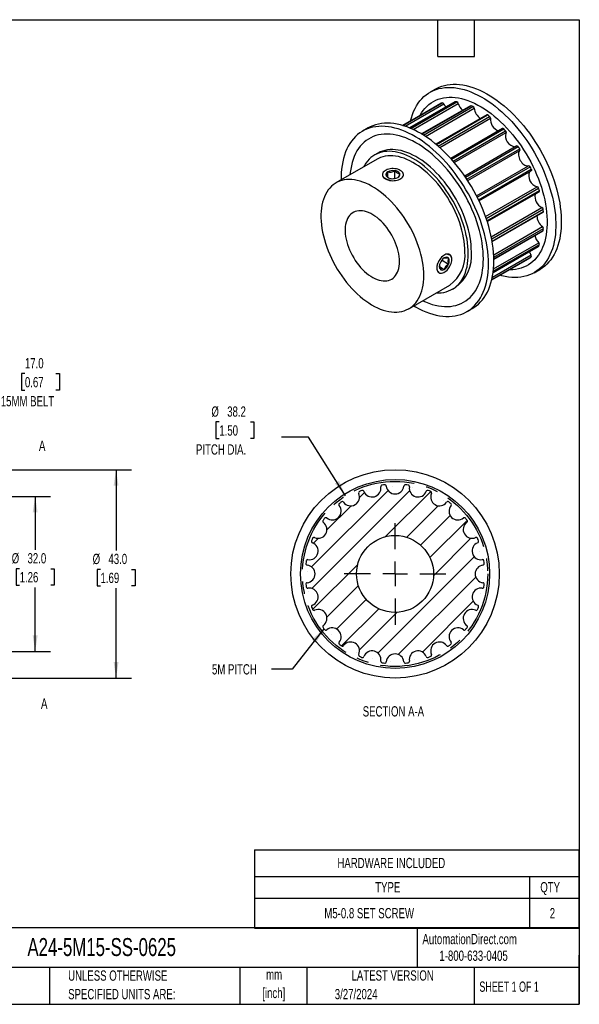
# Model space of a CAD drawing. Header units: millimetres. Extents: x 6 to 273, y 6 to 210.
# Tile 2 of 2: x 158 to 273, y 6 to 210. Entities that reach past the tile are written whole.
import ezdxf

# ---------------------------------------------------------------- set-up
doc = ezdxf.new("R2010")
doc.units = ezdxf.units.MM
doc.linetypes.add('CENTERX2', pattern=[20.32, 12.7, -2.54, 2.54, -2.54])
doc.layers.add('CENTER', color=40, linetype='CENTERX2')
doc.layers.add('HATCH', color=6, linetype='Continuous')
doc.layers.add('DIMENSIONS', color=140, linetype='Continuous', lineweight=25)
doc.layers.add('TEXT', color=140, linetype='Continuous', lineweight=25)
doc.styles.add('SLDTEXTSTYLE0', font='TXT', dxfattribs={"width": 0.7})
doc.styles.add('SLDTEXTSTYLE1', font='TXT', dxfattribs={"width": 0.65})
doc.dimstyles.new('SLDDIMSTYLE0', dxfattribs={"dimtxt": 2.158008, "dimasz": 3.302, "dimexe": 0, "dimexo": 0.0625, "dimgap": 0.539502, "dimtad": 0, "dimtih": 1, "dimtoh": 1, "dimrnd": 1e-09, "dimzin": 12, "dimdsep": 46, "dimtxsty": 'SLDTEXTSTYLE0', "dimsah": 1, "dimcen": 0, "dimadec": 0, "dimazin": 3, "dimtfac": 1, "dimtofl": 0, "dimtmove": 0, "dimatfit": 3, "dimfxl": 0, "dimfrac": 2, "dimtolj": 1, "dimtzin": 12, "dimarcsym": 0})
doc.dimstyles.new('SLDDIMSTYLE1', dxfattribs={"dimtxt": 2.158008, "dimasz": 3.302, "dimexe": 0, "dimexo": 0.0625, "dimgap": 0.539502, "dimtad": 0, "dimtih": 1, "dimtoh": 1, "dimrnd": 1e-09, "dimzin": 4, "dimdsep": 46, "dimtxsty": 'SLDTEXTSTYLE0', "dimsah": 1, "dimcen": 0.09, "dimadec": 0, "dimazin": 1, "dimtfac": 1, "dimtofl": 0, "dimtmove": 0, "dimatfit": 3, "dimfxl": 0, "dimfrac": 2, "dimtolj": 1, "dimtzin": 12, "dimarcsym": 0})
doc.dimstyles.new('SLDDIMSTYLE5', dxfattribs={"dimtxt": 0.18, "dimasz": 3.302, "dimexe": 0, "dimexo": 0.0625, "dimgap": 0, "dimtad": 0, "dimtih": 1, "dimtoh": 1, "dimdec": 0, "dimrnd": 1e-09, "dimzin": 0, "dimdsep": 46, "dimtxsty": 'Standard', "dimsah": 1, "dimcen": 0.09, "dimadec": 0, "dimazin": 0, "dimtfac": 3.302, "dimtdec": 0, "dimtofl": 0, "dimtmove": 0, "dimatfit": 3, "dimfxl": 0, "dimfrac": 2, "dimtolj": 1, "dimtzin": 0, "dimarcsym": 0})

# ---------------------------------------------------------------- blocks, each defined once
blk = doc.blocks.new('SW_TABLEANNOTATION_0')
at = {"layer": 'TEXT', "color": 0}
for p, q in [((0, 0), (0, -5.5)), ((0, 0), (56.7, 0)), ((56.7, 0), (66.85, 0)), ((66.85, 0), (66.85, -5.5)), ((0, -5.5), (0, -9.98)), ((0, -5.5), (56.7, -5.5)), ((56.7, -5.5), (56.7, -9.98)), ((56.7, -5.5), (66.85, -5.5)), ((66.85, -5.5), (66.85, -9.98)), ((0, -9.98), (0, -16.22)), ((0, -9.98), (56.7, -9.98)), ((56.7, -9.98), (56.7, -16.22)), ((56.7, -9.98), (66.85, -9.98)), ((66.85, -9.98), (66.85, -16.22)), ((0, -16.22), (56.7, -16.22)), ((56.7, -16.22), (66.85, -16.22))]:
    blk.add_line(p, q, dxfattribs=at)
at = {"layer": 'TEXT', "color": 0, "attachment_point": 1, "style": 'SLDTEXTSTYLE0'}
for s, insert, char_height in [('HARDWARE INCLUDED', (17.08, -1.69), 2.1167), ('TYPE', (24.87, -6.68), 2.117), ('QTY', (58.93, -6.68), 2.117), ('M5-0.8 SET SCREW', (14.38, -12.04), 2.1167), ('2', (60.88, -12.04), 2.12)]:
    blk.add_mtext(s, dxfattribs=dict(at, insert=insert, char_height=char_height))
blk = doc.blocks.new('_D_1')
at = {"layer": 'DIMENSIONS'}
for p, q in [((130.51, 114.84), (130.51, 137.65)), ((147.51, 115.94), (147.51, 137.65)), ((158.69, 136.5), (157.96, 136.5)), ((157.96, 136.5), (157.96, 133.07)), ((165.1, 136.5), (165.82, 136.5)), ((165.82, 136.5), (165.82, 133.07)), ((130.51, 134.48), (147.51, 134.48)), ((147.51, 134.48), (153.22, 134.48)), ((157.96, 133.07), (158.69, 133.07)), ((165.82, 133.07), (165.1, 133.07))]:
    blk.add_line(p, q, dxfattribs=at)
for points in [[(130.51, 134.48), (133.82, 133.97), (133.82, 134.99)], [(147.51, 134.48), (144.21, 134.99), (144.21, 133.97)]]:
    blk.add_solid(points, dxfattribs=at)
at = {"layer": 'DIMENSIONS', "char_height": 2.117, "attachment_point": 1, "style": 'SLDTEXTSTYLE0'}
for s, insert in [('17.0', (158.69, 139.71)), ('0.67', (158.69, 135.8)), ('15MM BELT', (153.71, 131.88))]:
    blk.add_mtext(s, dxfattribs=dict(at, insert=insert))
blk = doc.blocks.new('_D_7')
at = {"layer": 'DIMENSIONS'}
for p, q in [((151.28, 111.17), (163.98, 111.17)), ((160.8, 111.17), (160.8, 100.17)), ((157.6, 96.25), (156.87, 96.25)), ((156.87, 96.25), (156.87, 92.82)), ((164.01, 96.25), (164.74, 96.25)), ((164.74, 96.25), (164.74, 92.82)), ((156.87, 92.82), (157.6, 92.82)), ((160.8, 79.17), (160.8, 92.34)), ((164.74, 92.82), (164.01, 92.82)), ((151.28, 79.17), (163.98, 79.17))]:
    blk.add_line(p, q, dxfattribs=at)
for points in [[(160.8, 111.17), (160.3, 107.87), (161.31, 107.87)], [(160.8, 79.17), (161.31, 82.47), (160.3, 82.47)]]:
    blk.add_solid(points, dxfattribs=at)
at = {"layer": 'DIMENSIONS', "char_height": 2.117, "attachment_point": 1, "style": 'SLDTEXTSTYLE0'}
for s, insert in [('%%c', (155.97, 99.46)), ('32.0', (159.23, 99.46)), ('1.26', (157.6, 95.55))]:
    blk.add_mtext(s, dxfattribs=dict(at, insert=insert))
blk = doc.blocks.new('_D_8')
at = {"layer": 'DIMENSIONS'}
for p, q in [((150.92, 116.67), (180.67, 116.67)), ((177.49, 116.67), (177.49, 100.03)), ((174.29, 96.11), (173.56, 96.11)), ((173.56, 96.11), (173.56, 92.68)), ((180.7, 96.11), (181.43, 96.11)), ((181.43, 96.11), (181.43, 92.68)), ((173.56, 92.68), (174.29, 92.68)), ((177.49, 73.67), (177.49, 92.2)), ((181.43, 92.68), (180.7, 92.68)), ((150.92, 73.67), (180.67, 73.67))]:
    blk.add_line(p, q, dxfattribs=at)
for points in [[(177.49, 116.67), (176.99, 113.37), (178, 113.37)], [(177.49, 73.67), (178, 76.97), (176.99, 76.97)]]:
    blk.add_solid(points, dxfattribs=at)
at = {"layer": 'DIMENSIONS', "char_height": 2.117, "attachment_point": 1, "style": 'SLDTEXTSTYLE0'}
for s, insert in [('%%c', (172.66, 99.32)), ('43.0', (175.92, 99.32)), ('1.69', (174.29, 95.41))]:
    blk.add_mtext(s, dxfattribs=dict(at, insert=insert))
blk = doc.blocks.new('_D_10')
at = {"layer": 'DIMENSIONS'}
for p, q in [((198.79, 126.53), (198.07, 126.53)), ((198.07, 126.53), (198.07, 123.1)), ((205.2, 126.53), (205.93, 126.53)), ((205.93, 126.53), (205.93, 123.1)), ((198.07, 123.1), (198.79, 123.1)), ((205.93, 123.1), (205.2, 123.1)), ((217.16, 123.39), (211.61, 123.39)), ((224.82, 111.3), (217.16, 123.39))]:
    blk.add_line(p, q, dxfattribs=at)
blk.add_solid([(224.82, 111.3), (223.49, 114.37), (222.63, 113.82)], dxfattribs=at)
at = {"layer": 'DIMENSIONS', "char_height": 2.117, "attachment_point": 1, "style": 'SLDTEXTSTYLE0'}
for s, insert in [('%%c', (197.16, 129.74)), ('38.2', (200.42, 129.74)), ('1.50', (198.79, 125.83)), ('PITCH DIA.', (193.98, 121.91))]:
    blk.add_mtext(s, dxfattribs=dict(at, insert=insert))
blk = doc.blocks.new('SW_CENTERMARKSYMBOL_2')
at = {"layer": 'CENTER', "color": 0}
for p, q in [((0, 5.08), (0, 10.4775)), ((0, 0), (0, 2.54)), ((-5.08, 0), (-10.4775, 0)), ((0, 0), (-2.54, 0)), ((0, 0), (0, -2.54)), ((0, 0), (2.54, 0)), ((5.08, 0), (10.4775, 0)), ((0, -5.08), (0, -10.4775))]:
    blk.add_line(p, q, dxfattribs=at)

msp = doc.modelspace()

# ---------------------------------------------------------------- hatches: boundary and pattern name
at = {"layer": 'HATCH'}
h = msp.add_hatch(dxfattribs=at)
h.set_pattern_fill('ANSI31', color=256, style=0)
edge = h.paths.add_edge_path(flags=0)
edge.add_arc((235.049, 95.171), 18.525, 81.64297, 83.35703)
edge.add_arc((237.158, 113.274), 0.3, 83.35703, 173.97943)
edge.add_arc((235.049, 113.496), 1.82, 186.02057, 353.97943, ccw=False)
edge.add_arc((232.941, 113.274), 0.3, 6.02057, 96.64297)
edge.add_arc((235.049, 95.171), 18.525, 96.64297, 98.35703)
edge.add_arc((232.401, 113.203), 0.3, 98.35703, 188.97943)
edge.add_arc((230.307, 112.872), 1.82, -158.97943, 8.97943, ccw=False)
edge.add_arc((228.328, 112.111), 0.3, 21.02057, 111.64297)
edge.add_arc((235.049, 95.171), 18.525, 111.64297, 113.35703)
edge.add_arc((227.824, 111.903), 0.3, 113.35703, 203.97943)
edge.add_arc((225.887, 111.041), 1.82, -143.97943, 23.97943, ccw=False)
edge.add_arc((224.172, 109.794), 0.3, 36.02057, 126.64297)
edge.add_arc((235.049, 95.171), 18.525, 126.64297, 128.35703)
edge.add_arc((223.74, 109.463), 0.3, 128.35703, 218.97943)
edge.add_arc((222.092, 108.129), 1.82, -128.97943, 38.97943, ccw=False)
edge.add_arc((220.758, 106.481), 0.3, 51.02057, 141.64297)
edge.add_arc((235.049, 95.171), 18.525, 141.64297, 143.35703)
edge.add_arc((220.426, 106.048), 0.3, 143.35703, 233.97943)
edge.add_arc((219.18, 104.334), 1.82, -113.97943, 53.97943, ccw=False)
edge.add_arc((218.318, 102.397), 0.3, 66.02057, 156.64297)
edge.add_arc((235.049, 95.171), 18.525, 156.64297, 158.35703)
edge.add_arc((218.109, 101.893), 0.3, 158.35703, 248.97943)
edge.add_arc((217.349, 99.914), 1.82, -98.97943, 68.97943, ccw=False)
edge.add_arc((217.018, 97.82), 0.3, 81.02057, 171.64297)
edge.add_arc((235.049, 95.171), 18.525, 171.64297, 173.35703)
edge.add_arc((216.947, 97.28), 0.3, 173.35703, 263.97943)
edge.add_arc((216.724, 95.171), 1.82, -83.97943, 83.97943, ccw=False)
edge.add_arc((216.947, 93.063), 0.3, 96.02057, 186.64297)
edge.add_arc((235.049, 95.171), 18.525, 186.64297, 188.35703)
edge.add_arc((217.018, 92.522), 0.3, 188.35703, 278.97943)
edge.add_arc((217.349, 90.428), 1.82, -68.97943, 98.97943, ccw=False)
edge.add_arc((218.109, 88.45), 0.3, 111.02057, 201.64297)
edge.add_arc((235.049, 95.171), 18.525, 201.64297, 203.35703)
edge.add_arc((218.318, 87.946), 0.3, 203.35703, 293.97943)
edge.add_arc((219.18, 86.009), 1.82, -53.97943, 113.97943, ccw=False)
edge.add_arc((220.426, 84.294), 0.3, 126.02057, 216.64297)
edge.add_arc((235.049, 95.171), 18.525, 216.64297, 218.35703)
edge.add_arc((220.758, 83.862), 0.3, 218.35703, 308.97943)
edge.add_arc((222.092, 82.214), 1.82, -38.97943, 128.97943, ccw=False)
edge.add_arc((223.74, 80.88), 0.3, 141.02057, 231.64297)
edge.add_arc((235.049, 95.171), 18.525, 231.64297, 233.35703)
edge.add_arc((224.172, 80.548), 0.3, 233.35703, 323.97943)
edge.add_arc((225.887, 79.301), 1.82, -23.97943, 143.97943, ccw=False)
edge.add_arc((227.824, 78.44), 0.3, 156.02057, 246.64297)
edge.add_arc((235.049, 95.171), 18.525, 246.64297, 248.35703)
edge.add_arc((228.328, 78.231), 0.3, 248.35703, 338.97943)
edge.add_arc((230.307, 77.471), 1.82, -8.97943, 158.97943, ccw=False)
edge.add_arc((232.401, 77.14), 0.3, 171.02057, 261.64297)
edge.add_arc((235.049, 95.171), 18.525, 261.64297, 263.35703)
edge.add_arc((232.941, 77.069), 0.3, 263.35703, 353.97943)
edge.add_arc((235.049, 76.846), 1.82, 6.02057, 173.97943, ccw=False)
edge.add_arc((237.158, 77.069), 0.3, 186.02057, 276.64297)
edge.add_arc((235.049, 95.171), 18.525, 276.64297, 278.35703)
edge.add_arc((237.698, 77.14), 0.3, 278.35703, 368.97943)
edge.add_arc((239.792, 77.471), 1.82, 21.02057, 188.97943, ccw=False)
edge.add_arc((241.771, 78.231), 0.3, 201.02057, 291.64297)
edge.add_arc((235.049, 95.171), 18.525, 291.64297, 293.35703)
edge.add_arc((242.275, 78.44), 0.3, 293.35703, 383.97943)
edge.add_arc((244.212, 79.301), 1.82, 36.02057, 203.97943, ccw=False)
edge.add_arc((245.927, 80.548), 0.3, 216.02057, 306.64297)
edge.add_arc((235.049, 95.171), 18.525, 306.64297, 308.35703)
edge.add_arc((246.359, 80.88), 0.3, 308.35703, 398.97943)
edge.add_arc((248.007, 82.214), 1.82, 51.02057, 218.97943, ccw=False)
edge.add_arc((249.341, 83.862), 0.3, 231.02057, 321.64297)
edge.add_arc((235.049, 95.171), 18.525, 321.64297, 323.35703)
edge.add_arc((249.673, 84.294), 0.3, 323.35703, 413.97943)
edge.add_arc((250.919, 86.009), 1.82, 66.02057, 233.97943, ccw=False)
edge.add_arc((251.781, 87.946), 0.3, 246.02057, 336.64297)
edge.add_arc((235.049, 95.171), 18.525, 336.64297, 338.35703)
edge.add_arc((251.99, 88.45), 0.3, 338.35703, 428.97943)
edge.add_arc((252.75, 90.428), 1.82, 81.02057, 248.97943, ccw=False)
edge.add_arc((253.081, 92.522), 0.3, 261.02057, 351.64297)
edge.add_arc((235.049, 95.171), 18.525, 351.64297, 353.35703)
edge.add_arc((253.152, 93.063), 0.3, 353.35703, 443.97943)
edge.add_arc((253.374, 95.171), 1.82, 96.02057, 263.97943, ccw=False)
edge.add_arc((253.152, 97.28), 0.3, 276.02057, 366.64297)
edge.add_arc((235.049, 95.171), 18.525, 6.64297, 8.35703)
edge.add_arc((253.081, 97.82), 0.3, 8.35703, 98.97943)
edge.add_arc((252.75, 99.914), 1.82, 111.02057, 278.97943, ccw=False)
edge.add_arc((251.99, 101.893), 0.3, 291.02057, 381.64297)
edge.add_arc((235.049, 95.171), 18.525, 21.64297, 23.35703)
edge.add_arc((251.781, 102.397), 0.3, 23.35703, 113.97943)
edge.add_arc((250.919, 104.334), 1.82, 126.02057, 293.97943, ccw=False)
edge.add_arc((249.673, 106.048), 0.3, 306.02057, 396.64297)
edge.add_arc((235.049, 95.171), 18.525, 36.64297, 38.35703)
edge.add_arc((249.341, 106.481), 0.3, 38.35703, 128.97943)
edge.add_arc((248.007, 108.129), 1.82, 141.02057, 308.97943, ccw=False)
edge.add_arc((246.359, 109.463), 0.3, 321.02057, 411.64297)
edge.add_arc((235.049, 95.171), 18.525, 51.64297, 53.35703)
edge.add_arc((245.927, 109.794), 0.3, 53.35703, 143.97943)
edge.add_arc((244.212, 111.041), 1.82, 156.02057, 323.97943, ccw=False)
edge.add_arc((242.275, 111.903), 0.3, 336.02057, 426.64297)
edge.add_arc((235.049, 95.171), 18.525, 66.64297, 68.35703)
edge.add_arc((241.771, 112.111), 0.3, 68.35703, 158.97943)
edge.add_arc((239.792, 112.872), 1.82, 171.02057, 338.97943, ccw=False)
edge.add_arc((237.698, 113.203), 0.3, 351.02057, 441.64297)
edge = h.paths.add_edge_path(flags=0)
edge.add_arc((235.049, 95.171), 7.938, 0, 360)

# ---------------------------------------------------------------- linework, layer by layer
for p, q in [((243.393, 195.229), (242.261, 194.576)), ((244.484, 192.283), (236.59, 187.726)), ((236.593, 187.725), (244.503, 192.292)), ((236.688, 187.697), (244.814, 192.388)), ((237.131, 187.556), (245.112, 192.163)), ((247.372, 192.609), (238.035, 187.219)), ((238.06, 187.209), (247.438, 192.622)), ((238.306, 187.105), (247.8, 192.587)), ((238.753, 186.905), (248.076, 192.287)), ((250.608, 191.802), (240.509, 185.972)), ((240.567, 185.937), (250.728, 191.802)), ((240.894, 185.736), (251.116, 191.637)), ((241.295, 185.478), (251.352, 191.284)), ((244.484, 192.283), (244.503, 192.292)), ((253.972, 189.918), (243.475, 183.858)), ((243.568, 183.781), (254.147, 189.888)), ((243.923, 183.478), (254.535, 189.604)), ((244.258, 183.184), (254.714, 189.22)), ((229.483, 187.199), (228.351, 186.546)), ((257.234, 187.086), (246.539, 180.911)), ((246.663, 180.774), (257.463, 187.008)), ((247.008, 180.382), (257.825, 186.626)), ((247.267, 180.08), (257.934, 186.239)), ((260.173, 183.498), (249.406, 177.282)), ((249.551, 177.07), (260.449, 183.361)), ((249.857, 176.612), (260.76, 182.906)), ((231.48, 182.002), (230.844, 181.634)), ((250.039, 176.332), (260.794, 182.541)), ((231.343, 180.768), (222.858, 175.87)), ((251.849, 173.197), (262.603, 179.406)), ((252, 172.9), (262.903, 179.195)), ((233.068, 178.461), (232.937, 178.385)), ((233.58, 177.003), (233.58, 178.166)), ((234.716, 176.749), (234.974, 176.839)), ((234.974, 176.839), (234.974, 178.381)), ((234.974, 176.839), (235.025, 176.794)), ((252.243, 172.406), (263.142, 178.698)), ((252.355, 172.174), (263.122, 178.39)), ((253.709, 168.923), (264.376, 175.081)), ((253.841, 168.548), (264.657, 174.792)), ((254.007, 168.053), (264.807, 174.288)), ((254.064, 167.877), (264.76, 174.051)), ((254.892, 164.764), (265.349, 170.801)), ((254.98, 164.328), (265.592, 170.454)), ((255.064, 163.869), (265.643, 169.976)), ((255.085, 163.75), (265.582, 169.81)), ((255.397, 161.051), (265.454, 166.857)), ((255.42, 160.575), (265.643, 166.476)), ((255.431, 160.192), (265.592, 166.057)), ((255.432, 160.124), (265.532, 165.954)), ((255.275, 157.357), (264.612, 162.748)), ((255.278, 157.384), (264.657, 162.798)), ((255.312, 157.648), (264.807, 163.13)), ((255.362, 158.136), (264.686, 163.519)), ((255.015, 155.951), (263.142, 160.642)), ((255.115, 156.405), (263.096, 161.013)), ((244.199, 158.608), (245.207, 158.027)), ((244.755, 159.897), (244.542, 159.712)), ((244.745, 159.97), (244.755, 159.897)), ((244.755, 159.897), (246.091, 159.126)), ((254.991, 155.851), (262.887, 160.409)), ((254.991, 155.851), (260.779, 159.192)), ((254.992, 155.854), (262.903, 160.421)), ((260.786, 159.196), (260.779, 159.192)), ((262.903, 160.421), (262.887, 160.409)), ((245.076, 157.36), (245.207, 157.436)), ((263.76, 157.336), (264.891, 157.989)), ((237.857, 149.888), (246.342, 154.787)), ((246.842, 153.921), (247.479, 154.288)), ((249.849, 149.306), (250.981, 149.959))]:
    msp.add_line(p, q)
at = {"flags": 128}
for points in [[(238.251, 188.684), (238.414, 189.292), (238.631, 189.957), (238.88, 190.591), (239.161, 191.193), (239.473, 191.76), (239.815, 192.292), (240.186, 192.788), (240.586, 193.246), (241.013, 193.665), (241.468, 194.045), (241.948, 194.384), (242.452, 194.683), (242.981, 194.94), (243.532, 195.154), (244.103, 195.325), (244.695, 195.453), (245.306, 195.538), (245.933, 195.579), (246.576, 195.576), (247.234, 195.53), (247.905, 195.44), (248.587, 195.306), (249.278, 195.129), (249.978, 194.91), (250.685, 194.648), (251.397, 194.344), (252.113, 193.999), (252.831, 193.614), (253.549, 193.19), (254.266, 192.727), (254.98, 192.227), (255.69, 191.69), (256.393, 191.119), (257.089, 190.513), (257.777, 189.875), (258.453, 189.206), (259.117, 188.508), (259.768, 187.781), (260.404, 187.028), (261.023, 186.251), (261.624, 185.45), (262.206, 184.628), (262.767, 183.787), (263.307, 182.928), (263.824, 182.054), (264.316, 181.166), (264.784, 180.267), (265.225, 179.358), (265.639, 178.441), (266.024, 177.519), (266.381, 176.593), (266.708, 175.666), (267.004, 174.74), (267.269, 173.816), (267.502, 172.897), (267.703, 171.985), (267.871, 171.082), (268.006, 170.189), (268.107, 169.31), (268.175, 168.445), (268.209, 167.597), (268.209, 166.768), (268.175, 165.959), (268.107, 165.172), (268.006, 164.41), (267.871, 163.673), (267.703, 162.964), (267.502, 162.284), (267.269, 161.634), (267.004, 161.016), (266.708, 160.432), (266.381, 159.882), (266.024, 159.368), (265.639, 158.891), (265.225, 158.452), (264.784, 158.053), (264.316, 157.693), (263.824, 157.374), (263.307, 157.096), (262.767, 156.861), (262.206, 156.668), (261.624, 156.518), (261.023, 156.411), (260.404, 156.348), (259.768, 156.329), (259.117, 156.354), (258.453, 156.422), (257.777, 156.534), (257.089, 156.69), (256.652, 156.809)], [(243.393, 195.229), (243.584, 195.336), (244.112, 195.593), (244.663, 195.807), (245.235, 195.978), (245.827, 196.107), (246.437, 196.191), (247.064, 196.232), (247.708, 196.23), (248.365, 196.183), (249.036, 196.093), (249.718, 195.959), (250.41, 195.782), (251.11, 195.563), (251.817, 195.301), (252.529, 194.997), (253.245, 194.652), (253.962, 194.267), (254.68, 193.843), (255.397, 193.38), (256.111, 192.88), (256.821, 192.344), (257.525, 191.772), (258.221, 191.166), (258.908, 190.529), (259.584, 189.86), (260.249, 189.161), (260.899, 188.434), (261.535, 187.681), (262.154, 186.904), (262.755, 186.103), (263.337, 185.281), (263.899, 184.44), (264.438, 183.581), (264.955, 182.707), (265.448, 181.819), (265.915, 180.92), (266.356, 180.011), (266.77, 179.094), (267.156, 178.172), (267.512, 177.246), (267.839, 176.319), (268.135, 175.393), (268.4, 174.469), (268.633, 173.55), (268.834, 172.638), (269.002, 171.735), (269.137, 170.842), (269.239, 169.963), (269.306, 169.098), (269.34, 168.25), (269.34, 167.421), (269.306, 166.612), (269.239, 165.826), (269.137, 165.063), (269.002, 164.326), (268.834, 163.617), (268.633, 162.937), (268.4, 162.287), (268.135, 161.669), (267.839, 161.085), (267.512, 160.535), (267.156, 160.021), (266.77, 159.544), (266.356, 159.106), (265.915, 158.706), (265.448, 158.346), (264.955, 158.027), (264.891, 157.989)], [(240.206, 189.813), (240.496, 190.303), (240.835, 190.791), (241.202, 191.243), (241.598, 191.656), (242.02, 192.031), (242.469, 192.366), (242.942, 192.66), (243.439, 192.912), (243.958, 193.123), (244.499, 193.291), (245.06, 193.416), (245.639, 193.497), (246.235, 193.536), (246.847, 193.53), (247.473, 193.482), (248.112, 193.39), (248.762, 193.254), (249.421, 193.076), (250.088, 192.855), (250.761, 192.593), (251.439, 192.289), (252.12, 191.944), (252.802, 191.56), (253.484, 191.138), (254.163, 190.677), (254.839, 190.18), (255.509, 189.648), (256.173, 189.082), (256.827, 188.483), (257.472, 187.852), (258.104, 187.193), (258.724, 186.505), (259.328, 185.79), (259.916, 185.052), (260.486, 184.29), (261.037, 183.507), (261.567, 182.706), (262.075, 181.887), (262.561, 181.054), (263.022, 180.207), (263.457, 179.349), (263.866, 178.483), (264.248, 177.61), (264.601, 176.732), (264.925, 175.852), (265.219, 174.971), (265.482, 174.093), (265.713, 173.218), (265.913, 172.35), (266.08, 171.49), (266.214, 170.64), (266.315, 169.803), (266.382, 168.98), (266.416, 168.174), (266.416, 167.386), (266.382, 166.619), (266.315, 165.874), (266.214, 165.153), (266.08, 164.458), (265.913, 163.791), (265.713, 163.153), (265.482, 162.546), (265.219, 161.971), (264.925, 161.43), (264.601, 160.923), (264.248, 160.453), (263.866, 160.021), (263.457, 159.627), (263.022, 159.272), (262.561, 158.957), (262.075, 158.684), (261.567, 158.452), (261.037, 158.263), (260.486, 158.117), (259.916, 158.013), (259.328, 157.953), (258.724, 157.936), (258.607, 157.938)], [(247.372, 192.609), (247.402, 192.62), (247.438, 192.622)], [(254.303, 159.15), (254.286, 159.989), (254.235, 160.845), (254.151, 161.718), (254.032, 162.604), (253.881, 163.502), (253.696, 164.41), (253.479, 165.326), (253.23, 166.247), (252.95, 167.173), (252.638, 168.1), (252.296, 169.026), (251.925, 169.95), (251.525, 170.87), (251.097, 171.783), (250.643, 172.688), (250.163, 173.582), (249.658, 174.463), (249.13, 175.33), (248.579, 176.18), (248.007, 177.011), (247.415, 177.823), (246.805, 178.612), (246.178, 179.378), (245.534, 180.118), (244.877, 180.831), (244.206, 181.515), (243.524, 182.168), (242.832, 182.79), (242.132, 183.379), (241.425, 183.933), (240.713, 184.452), (239.998, 184.933), (239.28, 185.377), (238.562, 185.782), (237.845, 186.147), (237.131, 186.471), (236.421, 186.754), (235.717, 186.995), (235.021, 187.193), (234.334, 187.348), (233.658, 187.46), (232.993, 187.529), (232.343, 187.553), (231.707, 187.534), (231.088, 187.471), (230.487, 187.365), (229.905, 187.215), (229.343, 187.022), (228.804, 186.786), (228.287, 186.509), (227.794, 186.19), (227.327, 185.83), (226.886, 185.43), (226.472, 184.991), (226.086, 184.514), (225.73, 184), (225.403, 183.451), (225.107, 182.866), (224.842, 182.248), (224.609, 181.599), (224.408, 180.918), (224.24, 180.209), (224.105, 179.472), (224.003, 178.71), (223.936, 177.924), (223.902, 177.115), (223.899, 176.471)], [(255.434, 159.803), (255.418, 160.642), (255.367, 161.498), (255.282, 162.371), (255.164, 163.257), (255.012, 164.155), (254.828, 165.063), (254.611, 165.979), (254.362, 166.9), (254.081, 167.826), (253.769, 168.753), (253.428, 169.679), (253.056, 170.604), (252.656, 171.523), (252.229, 172.436), (251.774, 173.341), (251.294, 174.235), (250.79, 175.116), (250.261, 175.983), (249.71, 176.833), (249.139, 177.665), (248.547, 178.476), (247.937, 179.265), (247.309, 180.031), (246.666, 180.771), (246.008, 181.484), (245.338, 182.168), (244.656, 182.821), (243.964, 183.443), (243.264, 184.032), (242.557, 184.586), (241.845, 185.105), (241.129, 185.586), (240.411, 186.03), (239.693, 186.435), (238.976, 186.8), (238.262, 187.124), (237.552, 187.407), (236.849, 187.648), (236.153, 187.846), (235.466, 188.001), (234.789, 188.113), (234.125, 188.182), (233.474, 188.206), (232.839, 188.187), (232.219, 188.124), (231.618, 188.018), (231.036, 187.868), (230.475, 187.675), (229.935, 187.439), (229.483, 187.199)], [(253.268, 160.185), (253.251, 160.982), (253.2, 161.797), (253.116, 162.627), (252.999, 163.471), (252.848, 164.326), (252.665, 165.19), (252.449, 166.062), (252.202, 166.939), (251.923, 167.819), (251.614, 168.699), (251.276, 169.579), (250.908, 170.454), (250.513, 171.324), (250.09, 172.187), (249.642, 173.039), (249.169, 173.88), (248.672, 174.706), (248.152, 175.516), (247.612, 176.309), (247.051, 177.081), (246.472, 177.831), (245.876, 178.558), (245.264, 179.259), (244.638, 179.934), (243.999, 180.579), (243.349, 181.194), (242.69, 181.776), (242.023, 182.326), (241.349, 182.841), (240.672, 183.32), (239.991, 183.761), (239.309, 184.165), (238.627, 184.529), (237.948, 184.853), (237.272, 185.136), (236.601, 185.378), (235.938, 185.578), (235.283, 185.735), (234.639, 185.848), (234.006, 185.919), (233.387, 185.946), (232.783, 185.929), (232.195, 185.869), (231.625, 185.766), (231.074, 185.619), (230.544, 185.43), (230.035, 185.198), (229.55, 184.925), (229.089, 184.611), (228.653, 184.256), (228.244, 183.862), (227.863, 183.429), (227.51, 182.959), (227.186, 182.453), (226.892, 181.912), (226.629, 181.337), (226.398, 180.729), (226.198, 180.091), (226.031, 179.424), (225.897, 178.729), (225.796, 178.008), (225.749, 177.539)], [(260.173, 183.498), (260.179, 183.501), (260.212, 183.511), (260.25, 183.51), (260.291, 183.498), (260.333, 183.477), (260.374, 183.446), (260.413, 183.407), (260.449, 183.361)], [(250.157, 161.246), (250.14, 161.969), (250.089, 162.71), (250.005, 163.466), (249.887, 164.234), (249.737, 165.013), (249.554, 165.801), (249.339, 166.594), (249.093, 167.391), (248.816, 168.189), (248.51, 168.985), (248.174, 169.778), (247.811, 170.566), (247.421, 171.344), (247.005, 172.112), (246.565, 172.868), (246.102, 173.608), (245.617, 174.33), (245.112, 175.033), (244.589, 175.715), (244.048, 176.373), (243.492, 177.005), (242.921, 177.609), (242.339, 178.184), (241.746, 178.729), (241.145, 179.24), (240.536, 179.717), (239.923, 180.159), (239.306, 180.564), (238.688, 180.93), (238.071, 181.257), (237.456, 181.544), (236.844, 181.79), (236.239, 181.995), (235.642, 182.156), (235.054, 182.275), (234.478, 182.351), (233.914, 182.383), (233.365, 182.371), (232.833, 182.316), (232.318, 182.217), (231.823, 182.076), (231.349, 181.892), (230.898, 181.665), (230.47, 181.397), (230.067, 181.089), (229.69, 180.741), (229.34, 180.354), (229.019, 179.929), (228.727, 179.469), (228.559, 179.161)], [(249.449, 161.654), (249.432, 162.357), (249.382, 163.077), (249.297, 163.812), (249.179, 164.56), (249.027, 165.319), (248.844, 166.085), (248.628, 166.856), (248.38, 167.63), (248.103, 168.405), (247.795, 169.178), (247.459, 169.947), (247.095, 170.708), (246.705, 171.46), (246.29, 172.2), (245.85, 172.926), (245.389, 173.636), (244.906, 174.327), (244.404, 174.997), (243.884, 175.644), (243.348, 176.265), (242.798, 176.859), (242.234, 177.425), (241.66, 177.959), (241.077, 178.461), (240.487, 178.928), (239.892, 179.36), (239.293, 179.755), (238.693, 180.111), (238.093, 180.428), (237.496, 180.704), (236.903, 180.939), (236.316, 181.132), (235.737, 181.282), (235.168, 181.388), (234.611, 181.452), (234.068, 181.471), (233.54, 181.446), (233.028, 181.378), (232.536, 181.266), (232.063, 181.111), (231.613, 180.913), (231.343, 180.768)], [(250.793, 161.614), (250.776, 162.337), (250.725, 163.077), (250.641, 163.833), (250.524, 164.602), (250.373, 165.381), (250.19, 166.168), (249.976, 166.961), (249.729, 167.758), (249.452, 168.556), (249.146, 169.353), (248.81, 170.146), (248.447, 170.933), (248.057, 171.712), (247.641, 172.48), (247.201, 173.235), (246.738, 173.975), (246.254, 174.698), (245.749, 175.401), (245.225, 176.082), (244.684, 176.74), (244.128, 177.372), (243.558, 177.977), (242.975, 178.552), (242.383, 179.096), (241.781, 179.607), (241.173, 180.085), (240.559, 180.526), (239.943, 180.931), (239.325, 181.298), (238.707, 181.625), (238.092, 181.912), (237.481, 182.158), (236.876, 182.362), (236.278, 182.524), (235.691, 182.642), (235.114, 182.718), (234.551, 182.75), (234.002, 182.738), (233.469, 182.683), (232.955, 182.585), (232.46, 182.443), (231.986, 182.259), (231.534, 182.033), (231.48, 182.002)], [(260.794, 182.541), (260.675, 182.409), (260.587, 182.241), (260.531, 182.041), (260.508, 181.814), (260.519, 181.566), (260.563, 181.304), (260.641, 181.035), (260.748, 180.766), (260.884, 180.503), (261.044, 180.255), (261.223, 180.026), (261.418, 179.825), (261.622, 179.655), (261.831, 179.522), (262.039, 179.428), (262.241, 179.377), (262.431, 179.37), (262.603, 179.406)], [(233.068, 176.692), (233.314, 176.57), (233.588, 176.471), (233.885, 176.396), (234.197, 176.347), (234.519, 176.327), (234.843, 176.333), (235.161, 176.368), (235.467, 176.43), (235.753, 176.517), (236.014, 176.628), (236.242, 176.761), (236.435, 176.911), (236.586, 177.076), (236.693, 177.253), (236.753, 177.436), (236.765, 177.623), (236.729, 177.809), (236.645, 177.99), (236.516, 178.161), (236.344, 178.319), (236.132, 178.461), (235.887, 178.583), (235.613, 178.682), (235.316, 178.757), (235.003, 178.805), (234.681, 178.826), (234.358, 178.819), (234.039, 178.785), (233.734, 178.723), (233.447, 178.635), (233.187, 178.524), (232.958, 178.392), (232.766, 178.242), (232.614, 178.077), (232.507, 177.9), (232.447, 177.716), (232.435, 177.53), (232.471, 177.344), (232.555, 177.163), (232.685, 176.992), (232.857, 176.834), (233.068, 176.692)], [(263.142, 178.698), (263.163, 178.644), (263.177, 178.59), (263.184, 178.539), (263.181, 178.492), (263.171, 178.451), (263.153, 178.418), (263.128, 178.394), (263.122, 178.39)], [(240.964, 156.756), (240.947, 157.459), (240.896, 158.179), (240.812, 158.914), (240.693, 159.662), (240.542, 160.42), (240.358, 161.186), (240.142, 161.958), (239.895, 162.732), (239.617, 163.507), (239.31, 164.28), (238.974, 165.048), (238.61, 165.81), (238.22, 166.562), (237.804, 167.302), (237.365, 168.028), (236.903, 168.738), (236.421, 169.428), (235.919, 170.098), (235.399, 170.745), (234.863, 171.367), (234.312, 171.961), (233.749, 172.526), (233.175, 173.061), (232.592, 173.562), (232.002, 174.03), (231.407, 174.462), (230.808, 174.856), (230.207, 175.213), (229.608, 175.529), (229.01, 175.806), (228.417, 176.041), (227.83, 176.233), (227.252, 176.383), (226.683, 176.49), (226.126, 176.553), (225.582, 176.572), (225.054, 176.548), (224.543, 176.479), (224.051, 176.368), (223.578, 176.212), (223.128, 176.015), (222.7, 175.775), (222.297, 175.493), (221.92, 175.172), (221.57, 174.811), (221.248, 174.411), (220.955, 173.975), (220.693, 173.504), (220.461, 172.998), (220.261, 172.46), (220.093, 171.891), (219.958, 171.293), (219.857, 170.668), (219.789, 170.019), (219.755, 169.346), (219.755, 168.653), (219.789, 167.941), (219.857, 167.213), (219.958, 166.472), (220.093, 165.718), (220.261, 164.956), (220.461, 164.187), (220.693, 163.414), (220.955, 162.639), (221.248, 161.864), (221.57, 161.093), (221.92, 160.328), (222.297, 159.571), (222.7, 158.825), (223.128, 158.091), (223.578, 157.373), (224.051, 156.673), (224.543, 155.992), (225.054, 155.333), (225.582, 154.699), (226.126, 154.091), (226.683, 153.511), (227.252, 152.961), (227.83, 152.443), (228.417, 151.958), (229.01, 151.508), (229.608, 151.095), (230.207, 150.719), (230.808, 150.382), (231.407, 150.085), (232.002, 149.83), (232.592, 149.616), (233.175, 149.444), (233.749, 149.316), (234.312, 149.231), (234.863, 149.19), (235.399, 149.193), (235.919, 149.239), (236.421, 149.329), (236.903, 149.463), (237.365, 149.639), (237.804, 149.858), (238.22, 150.119), (238.61, 150.421), (238.974, 150.762), (239.31, 151.142), (239.617, 151.56), (239.895, 152.014), (240.142, 152.503), (240.358, 153.025), (240.542, 153.579), (240.693, 154.163), (240.812, 154.774), (240.896, 155.412), (240.947, 156.073), (240.964, 156.756)], [(235.97, 159.639), (235.953, 160.151), (235.903, 160.679), (235.819, 161.221), (235.702, 161.773), (235.553, 162.331), (235.373, 162.892), (235.163, 163.454), (234.924, 164.012), (234.657, 164.563), (234.365, 165.104), (234.048, 165.632), (233.709, 166.143), (233.35, 166.635), (232.973, 167.103), (232.581, 167.547), (232.175, 167.962), (231.758, 168.347), (231.332, 168.699), (230.901, 169.016), (230.466, 169.296), (230.031, 169.538), (229.598, 169.739), (229.169, 169.899), (228.748, 170.017), (228.336, 170.092), (227.936, 170.124), (227.551, 170.112), (227.183, 170.057), (226.834, 169.958), (226.506, 169.817), (226.201, 169.634), (225.921, 169.41), (225.668, 169.148), (225.443, 168.847), (225.248, 168.511), (225.083, 168.141), (224.951, 167.739), (224.85, 167.307), (224.783, 166.85), (224.749, 166.368), (224.749, 165.865), (224.783, 165.345), (224.85, 164.809), (224.951, 164.262), (225.083, 163.707), (225.248, 163.147), (225.443, 162.585), (225.668, 162.025), (225.921, 161.47), (226.201, 160.923), (226.506, 160.388), (226.834, 159.868), (227.183, 159.367), (227.551, 158.886), (227.936, 158.43), (228.336, 158), (228.748, 157.599), (229.169, 157.231), (229.598, 156.896), (230.031, 156.597), (230.466, 156.336), (230.901, 156.115), (231.332, 155.934), (231.758, 155.794), (232.175, 155.698), (232.581, 155.645), (232.973, 155.635), (233.35, 155.668), (233.709, 155.745), (234.048, 155.865), (234.365, 156.028), (234.657, 156.231), (234.924, 156.474), (235.163, 156.756), (235.373, 157.075), (235.553, 157.428), (235.702, 157.815), (235.819, 158.232), (235.903, 158.676), (235.953, 159.146), (235.97, 159.639)], [(264.657, 162.798), (264.637, 162.768), (264.612, 162.748)], [(243.558, 153.18), (244.048, 153.173), (244.589, 153.206), (245.112, 153.283), (245.617, 153.403), (246.102, 153.566), (246.565, 153.771), (247.005, 154.019), (247.421, 154.307), (247.811, 154.635), (248.174, 155.003), (248.51, 155.409), (248.816, 155.852), (249.093, 156.33), (249.339, 156.842), (249.554, 157.388), (249.737, 157.964), (249.887, 158.569), (250.005, 159.202), (250.089, 159.86), (250.14, 160.543), (250.157, 161.246)], [(243.675, 158.321), (243.692, 158.067), (243.743, 157.839), (243.826, 157.641), (243.941, 157.478), (244.084, 157.354), (244.252, 157.271), (244.441, 157.231), (244.647, 157.235), (244.866, 157.284), (245.092, 157.375), (245.321, 157.507), (245.548, 157.677), (245.767, 157.881), (245.973, 158.115), (246.162, 158.373), (246.33, 158.65), (246.473, 158.939), (246.587, 159.234), (246.671, 159.529), (246.722, 159.816), (246.739, 160.09), (246.722, 160.343), (246.671, 160.572), (246.587, 160.77), (246.473, 160.933), (246.33, 161.057), (246.162, 161.14), (245.973, 161.18), (245.767, 161.175), (245.548, 161.127), (245.321, 161.036), (245.092, 160.903), (244.866, 160.733), (244.647, 160.529), (244.441, 160.295), (244.252, 160.037), (244.084, 159.76), (243.941, 159.471), (243.826, 159.176), (243.743, 158.882), (243.692, 158.594), (243.675, 158.321)], [(238.898, 150.489), (239.28, 150.268), (239.998, 149.883), (240.713, 149.538), (241.425, 149.235), (242.132, 148.973), (242.832, 148.753), (243.524, 148.576), (244.206, 148.443), (244.877, 148.352), (245.534, 148.306), (246.178, 148.303), (246.805, 148.344), (247.415, 148.429), (248.007, 148.557), (248.579, 148.729), (249.13, 148.943), (249.658, 149.2), (250.163, 149.498), (250.643, 149.838), (251.097, 150.217), (251.525, 150.637), (251.925, 151.095), (252.296, 151.59), (252.638, 152.122), (252.95, 152.69), (253.23, 153.291), (253.479, 153.925), (253.696, 154.59), (253.881, 155.285), (254.032, 156.008), (254.151, 156.758), (254.235, 157.533), (254.286, 158.331), (254.303, 159.15)], [(240.748, 151.557), (241.349, 151.29), (242.023, 151.027), (242.69, 150.807), (243.349, 150.628), (243.999, 150.493), (244.638, 150.401), (245.264, 150.352), (245.876, 150.347), (246.472, 150.385), (247.051, 150.467), (247.612, 150.592), (248.152, 150.76), (248.672, 150.97), (249.169, 151.223), (249.642, 151.517), (250.09, 151.852), (250.513, 152.226), (250.908, 152.64), (251.276, 153.091), (251.614, 153.579), (251.923, 154.103), (252.202, 154.662), (252.449, 155.253), (252.665, 155.876), (252.848, 156.529), (252.999, 157.21), (253.116, 157.918), (253.2, 158.651), (253.251, 159.407), (253.268, 160.185)], [(250.981, 149.959), (251.294, 150.151), (251.774, 150.491), (252.229, 150.871), (252.656, 151.29), (253.056, 151.748), (253.428, 152.244), (253.769, 152.776), (254.081, 153.343), (254.362, 153.944), (254.611, 154.578), (254.828, 155.243), (255.012, 155.938), (255.164, 156.661), (255.282, 157.411), (255.367, 158.186), (255.418, 158.984), (255.434, 159.803)]]:
    msp.add_lwpolyline(points, dxfattribs=at)
for radius in [21.5, 19.5, 7.938]:
    msp.add_circle((235.049, 95.171), radius)
for centre, radius, start, end in [((246.574, 186.136), 6.494, 105.72491, 108.59576), ((244.809, 192.071), 0.317, 16.91293, 89.10301), ((247.939, 193.468), 3.114, 204.77106, 218.50188), ((246.725, 183.573), 9.077, 83.19968, 85.4961), ((247.683, 192.201), 0.403, 12.36605, 73.04765), ((250.949, 193.095), 2.984, 195.70196, 228.5485), ((250.668, 191.686), 0.131, 63.07819, 117.25372), ((245.371, 178.667), 14.185, 66.10924, 67.81452), ((250.899, 191.237), 0.455, 5.82837, 61.50326), ((254.105, 191.561), 2.767, 185.74413, 239.34339), ((254.035, 189.765), 0.166, 47.68786, 112.38241), ((241.991, 172.813), 20.96, 53.23891, 54.55341), ((254.264, 189.245), 0.45, 356.92853, 53.01066), ((257.23, 188.995), 2.526, 174.88483, 250.95607), ((257.296, 186.893), 0.202, 34.77584, 107.807), ((237.681, 167.906), 27.5, 42.90207, 43.99887), ((257.557, 186.341), 0.391, 344.79845, 46.79874), ((260.099, 185.567), 2.267, 162.76553, 263.78349), ((234.567, 165.341), 31.537, 33.8464, 34.84747), ((260.537, 182.702), 0.303, 327.87, 42.53383), ((262.615, 179.104), 0.302, 17.46292, 92.13704), ((234.594, 165.293), 31.539, 25.1526, 26.15364), ((233.804, 177.572), 0.635, 110.74208, 199.461), ((234.306, 178.087), 1.318, 213.43888, 266.5665), ((234.598, 176.198), 2.216, 80.2289, 117.35717), ((234.603, 178.955), 2.216, 260.2289, 297.35717), ((234.895, 177.066), 1.318, 33.43888, 86.5665), ((235.396, 177.581), 0.635, 290.74208, 19.461), ((264.877, 177.292), 2.267, 156.2035, 257.2363), ((264.276, 174.703), 0.391, 13.19911, 75.20499), ((238.369, 166.706), 27.503, 16.00176, 17.09847), ((266.422, 173.098), 2.535, 169.19252, 244.95538), ((264.624, 174.201), 0.203, 312.19187, 25.2246), ((265.145, 170.4), 0.45, 6.98847, 63.0725), ((267.071, 169.103), 2.767, 180.64485, 234.25639), ((265.486, 169.939), 0.161, 306.50105, 13.42961), ((244.773, 167.986), 20.964, 5.44845, 6.76276), ((265.188, 166.488), 0.455, 358.49747, 54.17099), ((266.822, 165.602), 2.984, 191.43999, 224.29824), ((265.461, 166.064), 0.131, 302.74363, 356.92718), ((251.534, 167.986), 14.189, 352.18952, 353.89449), ((256.461, 166.706), 9.08, 334.5112, 336.80721), ((264.414, 163.221), 0.403, 346.95535, 47.63199), ((241.937, 160.917), 7.548, 305.70239, 5.60979), ((242.731, 160.849), 8.098, 305.89095, 5.42123), ((265.64, 162.809), 3.114, 201.48669, 215.22896), ((258.607, 165.292), 6.495, 311.41458, 314.2852), ((262.865, 160.796), 0.317, 330.90339, 43.08396), ((245.502, 158.695), 1.318, 153.43643, 206.56357), ((246.402, 158.518), 2.215, 122.63797, 159.77289), ((245.608, 159.892), 0.635, 40.5328, 129.24817), ((244.012, 159.892), 2.215, 302.63797, 339.77289), ((244.912, 159.716), 1.318, 333.43643, 26.56357), ((244.805, 158.518), 0.635, 220.5328, 309.24817), ((225.887, 111.041), 1.82, 216.02057, 23.97943), ((227.824, 111.903), 0.3, 113.35703, 203.97943), ((235.049, 95.171), 18.525, 111.64297, 113.35703), ((228.328, 112.111), 0.3, 21.02057, 111.64297), ((230.307, 112.872), 1.82, 201.02057, 8.97943), ((232.401, 113.203), 0.3, 98.35703, 188.97943), ((235.049, 95.171), 18.525, 96.64297, 98.35703), ((232.941, 113.274), 0.3, 6.02057, 96.64297), ((235.049, 113.496), 1.82, 186.02057, 353.97943), ((237.158, 113.274), 0.3, 83.35703, 173.97943), ((235.049, 95.171), 18.525, 81.64297, 83.35703), ((237.698, 113.203), 0.3, 351.02057, 81.64297), ((239.792, 112.872), 1.82, 171.02057, 338.97943), ((241.771, 112.111), 0.3, 68.35703, 158.97943), ((235.049, 95.171), 18.525, 66.64297, 68.35703), ((244.212, 111.041), 1.82, 156.02057, 323.97943), ((242.275, 111.903), 0.3, 336.02057, 66.64297), ((235.049, 95.171), 18.525, 126.64297, 128.35703), ((224.172, 109.794), 0.3, 36.02057, 126.64297), ((245.927, 109.794), 0.3, 53.35703, 143.97943), ((235.049, 95.171), 18.525, 51.64297, 53.35703), ((222.092, 108.129), 1.82, 231.02057, 38.97943), ((223.74, 109.463), 0.3, 128.35703, 218.97943), ((248.007, 108.129), 1.82, 141.02057, 308.97943), ((246.359, 109.463), 0.3, 321.02057, 51.64297), ((219.18, 104.334), 1.82, 246.02057, 53.97943), ((220.426, 106.048), 0.3, 143.35703, 233.97943), ((235.049, 95.171), 18.525, 141.64297, 143.35703), ((220.758, 106.481), 0.3, 51.02057, 141.64297), ((250.919, 104.334), 1.82, 126.02057, 293.97943), ((249.341, 106.481), 0.3, 38.35703, 128.97943), ((235.049, 95.171), 18.525, 36.64297, 38.35703), ((249.673, 106.048), 0.3, 306.02057, 36.64297), ((217.349, 99.914), 1.82, 261.02057, 68.97943), ((218.109, 101.893), 0.3, 158.35703, 248.97943), ((235.049, 95.171), 18.525, 156.64297, 158.35703), ((218.318, 102.397), 0.3, 66.02057, 156.64297), ((252.75, 99.914), 1.82, 111.02057, 278.97943), ((251.781, 102.397), 0.3, 23.35703, 113.97943), ((235.049, 95.171), 18.525, 21.64297, 23.35703), ((251.99, 101.893), 0.3, 291.02057, 21.64297), ((235.049, 95.171), 18.525, 171.64297, 173.35703), ((217.018, 97.82), 0.3, 81.02057, 171.64297), ((253.081, 97.82), 0.3, 8.35703, 98.97943), ((235.049, 95.171), 18.525, 6.64297, 8.35703), ((216.947, 97.28), 0.3, 173.35703, 263.97943), ((216.724, 95.171), 1.82, 276.02057, 83.97943), ((253.374, 95.171), 1.82, 96.02057, 263.97943), ((253.152, 97.28), 0.3, 276.02057, 6.64297), ((216.947, 93.063), 0.3, 96.02057, 186.64297), ((235.049, 95.171), 18.525, 186.64297, 188.35703), ((217.018, 92.522), 0.3, 188.35703, 278.97943), ((217.349, 90.428), 1.82, 291.02057, 98.97943), ((252.75, 90.428), 1.82, 81.02057, 248.97943), ((253.081, 92.522), 0.3, 261.02057, 351.64297), ((253.152, 93.063), 0.3, 353.35703, 83.97943), ((235.049, 95.171), 18.525, 351.64297, 353.35703), ((218.109, 88.45), 0.3, 111.02057, 201.64297), ((235.049, 95.171), 18.525, 201.64297, 203.35703), ((218.318, 87.946), 0.3, 203.35703, 293.97943), ((219.18, 86.009), 1.82, 306.02057, 113.97943), ((250.919, 86.009), 1.82, 66.02057, 233.97943), ((251.781, 87.946), 0.3, 246.02057, 336.64297), ((235.049, 95.171), 18.525, 336.64297, 338.35703), ((251.99, 88.45), 0.3, 338.35703, 68.97943), ((220.426, 84.294), 0.3, 126.02057, 216.64297), ((235.049, 95.171), 18.525, 216.64297, 218.35703), ((220.758, 83.862), 0.3, 218.35703, 308.97943), ((222.092, 82.214), 1.82, 321.02057, 128.97943), ((248.007, 82.214), 1.82, 51.02057, 218.97943), ((249.341, 83.862), 0.3, 231.02057, 321.64297), ((235.049, 95.171), 18.525, 321.64297, 323.35703), ((249.673, 84.294), 0.3, 323.35703, 53.97943), ((223.74, 80.88), 0.3, 141.02057, 231.64297), ((235.049, 95.171), 18.525, 231.64297, 233.35703), ((224.172, 80.548), 0.3, 233.35703, 323.97943), ((225.887, 79.301), 1.82, 336.02057, 143.97943), ((230.307, 77.471), 1.82, 351.02057, 158.97943), ((239.792, 77.471), 1.82, 21.02057, 188.97943), ((244.212, 79.301), 1.82, 36.02057, 203.97943), ((245.927, 80.548), 0.3, 216.02057, 306.64297), ((235.049, 95.171), 18.525, 306.64297, 308.35703), ((246.359, 80.88), 0.3, 308.35703, 38.97943), ((227.824, 78.44), 0.3, 156.02057, 246.64297), ((235.049, 95.171), 18.525, 246.64297, 248.35703), ((228.328, 78.231), 0.3, 248.35703, 338.97943), ((235.049, 76.846), 1.82, 6.02057, 173.97943), ((241.771, 78.231), 0.3, 201.02057, 291.64297), ((235.049, 95.171), 18.525, 291.64297, 293.35703), ((242.275, 78.44), 0.3, 293.35703, 23.97943), ((232.401, 77.14), 0.3, 171.02057, 261.64297), ((235.049, 95.171), 18.525, 261.64297, 263.35703), ((232.941, 77.069), 0.3, 263.35703, 353.97943), ((237.158, 77.069), 0.3, 186.02057, 276.64297), ((235.049, 95.171), 18.525, 276.64297, 278.35703), ((237.698, 77.14), 0.3, 278.35703, 8.97943)]:
    msp.add_arc(centre, radius, start, end)
for points, knots in [([(234.216, 176.348), (234.115, 176.366), (233.898, 176.405), (233.586, 176.5), (233.29, 176.621), (233.032, 176.763), (232.818, 176.92), (232.655, 177.089), (232.548, 177.265), (232.499, 177.409), (232.505, 177.493), (232.507, 177.516)], [0, 0, 0, 0, 0.1068852, 0.2288251, 0.35076, 0.4716738, 0.5925887, 0.7129974, 0.8334113, 0.9545974, 1, 1, 1, 1]), ([(233.206, 177.361), (233.235, 177.378), (233.265, 177.403), (233.327, 177.48), (233.36, 177.534), (233.457, 177.744), (233.521, 177.946), (233.58, 178.166)], [0, 0, 0, 0, 0.25, 0.25, 0.5, 0.5, 1, 1, 1, 1]), ([(233.716, 176.909), (233.713, 176.911), (233.652, 176.94), (233.528, 177.037), (233.36, 177.188), (233.255, 177.306), (233.206, 177.361)], [0, 0, 0, 0, 0.0157276, 0.3498034, 0.6954173, 1, 1, 1, 1]), ([(233.58, 178.166), (233.689, 178.136), (233.8, 178.115), (234.031, 178.094), (234.152, 178.097), (234.518, 178.152), (234.755, 178.255), (234.974, 178.381)], [0, 0, 0, 0, 0.25, 0.25, 0.5, 0.5, 1, 1, 1, 1]), ([(234.974, 178.381), (235.132, 178.199), (235.305, 178.032), (235.574, 177.877), (235.661, 177.842), (235.832, 177.8), (235.915, 177.792), (235.994, 177.792)], [0, 0, 0, 0, 0.5, 0.5, 0.75, 0.75, 1, 1, 1, 1]), ([(235.994, 177.792), (235.965, 177.683), (235.935, 177.58), (235.874, 177.391), (235.841, 177.304), (235.743, 177.092), (235.68, 177.021), (235.621, 176.987)], [0, 0, 0, 0, 0.25, 0.25, 0.5, 0.5, 1, 1, 1, 1]), ([(245.84, 161.161), (245.891, 161.156), (246.02, 161.145), (246.204, 161.065), (246.384, 160.929), (246.529, 160.745), (246.63, 160.518), (246.687, 160.285), (246.687, 160.119), (246.687, 160.049)], [0, 0, 0, 0, 0.1024072, 0.2582911, 0.4155352, 0.5727749, 0.73009, 0.8873987, 1, 1, 1, 1]), ([(243.722, 158.348), (243.726, 158.447), (243.733, 158.644), (243.785, 158.959), (243.846, 159.171), (243.876, 159.274)], [0, 0, 0, 0, 0.3404965, 0.6810023, 1, 1, 1, 1]), ([(244.323, 158.106), (244.296, 158.189), (244.245, 158.346), (244.196, 158.573), (244.19, 158.707), (244.187, 158.774)], [0, 0, 0, 0, 0.3621753, 0.6843655, 1, 1, 1, 1]), ([(245.207, 160.384), (245.236, 160.401), (245.273, 160.414), (245.371, 160.429), (245.433, 160.43), (245.664, 160.41), (245.872, 160.364), (246.091, 160.305)], [0, 0, 0, 0, 0.25, 0.25, 0.5, 0.5, 1, 1, 1, 1]), ([(246.091, 159.126), (245.982, 159.063), (245.877, 158.995), (245.683, 158.841), (245.591, 158.753), (245.359, 158.466), (245.266, 158.246), (245.207, 158.027)], [0, 0, 0, 0, 0.25, 0.25, 0.5, 0.5, 1, 1, 1, 1]), ([(246.091, 160.305), (246.012, 160.168), (245.954, 160.002), (245.954, 159.691), (245.968, 159.582), (246.017, 159.356), (246.051, 159.24), (246.091, 159.126)], [0, 0, 0, 0, 0.5, 0.5, 0.75, 0.75, 1, 1, 1, 1]), ([(244.108, 157.422), (244.092, 157.429), (244.02, 157.461), (243.922, 157.57), (243.818, 157.749), (243.74, 158), (243.728, 158.221), (243.722, 158.348)], [0, 0, 0, 0, 0.060036, 0.2746585, 0.4902203, 0.7057723, 1, 1, 1, 1]), ([(245.207, 158.027), (245.098, 158.056), (244.993, 158.082), (244.799, 158.123), (244.707, 158.138), (244.475, 158.159), (244.382, 158.14), (244.323, 158.106)], [0, 0, 0, 0, 0.25, 0.25, 0.5, 0.5, 1, 1, 1, 1])]:
    msp.add_open_spline(points, degree=3, knots=knots)
at = {"layer": 'CENTER', "linetype": 'CENTERX2'}
msp.add_circle((235.049, 95.171), 19.101, dxfattribs=at)
at = {"layer": 'TEXT'}
for p, q in [((6.35, 209.55), (273.05, 209.55)), ((243.84, 201.93), (243.84, 209.55)), ((251.46, 201.93), (251.46, 209.55)), ((273.05, 209.55), (273.05, 6.35)), ((243.84, 201.93), (251.46, 201.93)), ((273.05, 22.126), (6.35, 22.126)), ((239.575, 22.126), (239.575, 13.97)), ((273.05, 6.35), (273.05, 16.51)), ((273.05, 13.97), (6.35, 13.97)), ((163.78, 13.97), (163.78, 6.35)), ((203.024, 13.97), (203.024, 6.35)), ((216.812, 13.97), (216.812, 6.35)), ((251.349, 13.97), (251.349, 6.35)), ((6.35, 6.35), (273.05, 6.35))]:
    msp.add_line(p, q, dxfattribs=at)

# ---------------------------------------------------------------- block references
at = {"layer": 'CENTER'}
msp.add_blockref('SW_CENTERMARKSYMBOL_2', (235.049, 95.171), dxfattribs=at)
at = {"layer": 'TEXT'}
msp.add_blockref('SW_TABLEANNOTATION_0', (206.076, 38.257), dxfattribs=at)

# ---------------------------------------------------------------- texts
for s, insert, char_height, attachment_point, style in [('A', (161.577, 122.695), 2.158, 1, 'SLDTEXTSTYLE0'), ('5M PITCH', (201.902, 76.538), 2.1167, 2, 'SLDTEXTSTYLE0'), ('A', (162.002, 69.481), 2.158, 1, 'SLDTEXTSTYLE0'), ('SECTION A-A', (234.703, 67.866), 2.11667, 2, 'SLDTEXTSTYLE0'), ('AutomationDirect.com', (240.695, 20.877), 2.11667, 1, 'SLDTEXTSTYLE0'), ('A24-5M15-SS-0625', (159.208, 20.019), 3.70417, 1, 'SLDTEXTSTYLE0'), ('1-800-633-0405', (244.192, 17.437), 2.11667, 1, 'SLDTEXTSTYLE0'), ('UNLESS OTHERWISE', (167.608, 13.334), 2.11667, 1, 'SLDTEXTSTYLE0'), ('mm', (210.099, 13.574), 2.1167, 2, 'SLDTEXTSTYLE0'), ('LATEST VERSION', (234.552, 13.364), 2.11667, 2, 'SLDTEXTSTYLE0'), ('SHEET 1 OF 1', (252.441, 11.051), 2.11667, 1, 'SLDTEXTSTYLE1'), ('SPECIFIED UNITS ARE:', (167.608, 9.512), 2.11667, 1, 'SLDTEXTSTYLE0'), ('[inch]', (210.015, 9.752), 2.1167, 2, 'SLDTEXTSTYLE0'), ('3/27/2024', (222.613, 9.513), 2.1167, 1, 'SLDTEXTSTYLE0')]:
    msp.add_mtext(s, dxfattribs=dict(at, insert=insert, char_height=char_height, attachment_point=attachment_point, style=style))

# ---------------------------------------------------------------- dimensions: what is measured, and where the dimension line sits
at = {"layer": 'DIMENSIONS'}
dim = msp.add_linear_dim(base=(147.514, 134.48), p1=(130.514, 113.574), p2=(147.514, 114.671), text='<>\\P15MM BELT', dimstyle='SLDDIMSTYLE1', dxfattribs=at)
dim.commit()
dim.dimension.update_dxf_attribs({"geometry": '_D_1', "text_midpoint": (161.893, 134.48), "dimtype": 160})
dim = msp.add_diameter_dim_2p(p1=(245.275, 79.038), p2=(224.824, 111.305), text='<>\\PPITCH DIA.', dimstyle='SLDDIMSTYLE0', dxfattribs=at)
dim.commit()
dim.dimension.update_dxf_attribs({"geometry": '_D_10', "text_midpoint": (201.998, 124.509), "dimtype": 163})
for base, p1, p2, picture, middle in [((177.495, 73.671), (149.65, 116.671), (149.65, 73.671), '_D_8', (177.495, 96.113)), ((160.804, 79.171), (150.014, 111.171), (150.014, 79.171), '_D_7', (160.804, 96.252))]:
    dim = msp.add_linear_dim(base=base, p1=p1, p2=p2, angle=90, text='%%c<>', dimstyle='SLDDIMSTYLE1', dxfattribs=at)
    dim.commit()
    dim.dimension.update_dxf_attribs({"geometry": picture, "text_midpoint": middle, "dimtype": 160})

# ---------------------------------------------------------------- leaders
at = {"layer": 'TEXT'}
msp.add_leader([(220.369, 83.872), (213.839, 75.544), (209.548, 75.544)], dimstyle='SLDDIMSTYLE5', dxfattribs=at)

doc.saveas('drawing.dxf')
